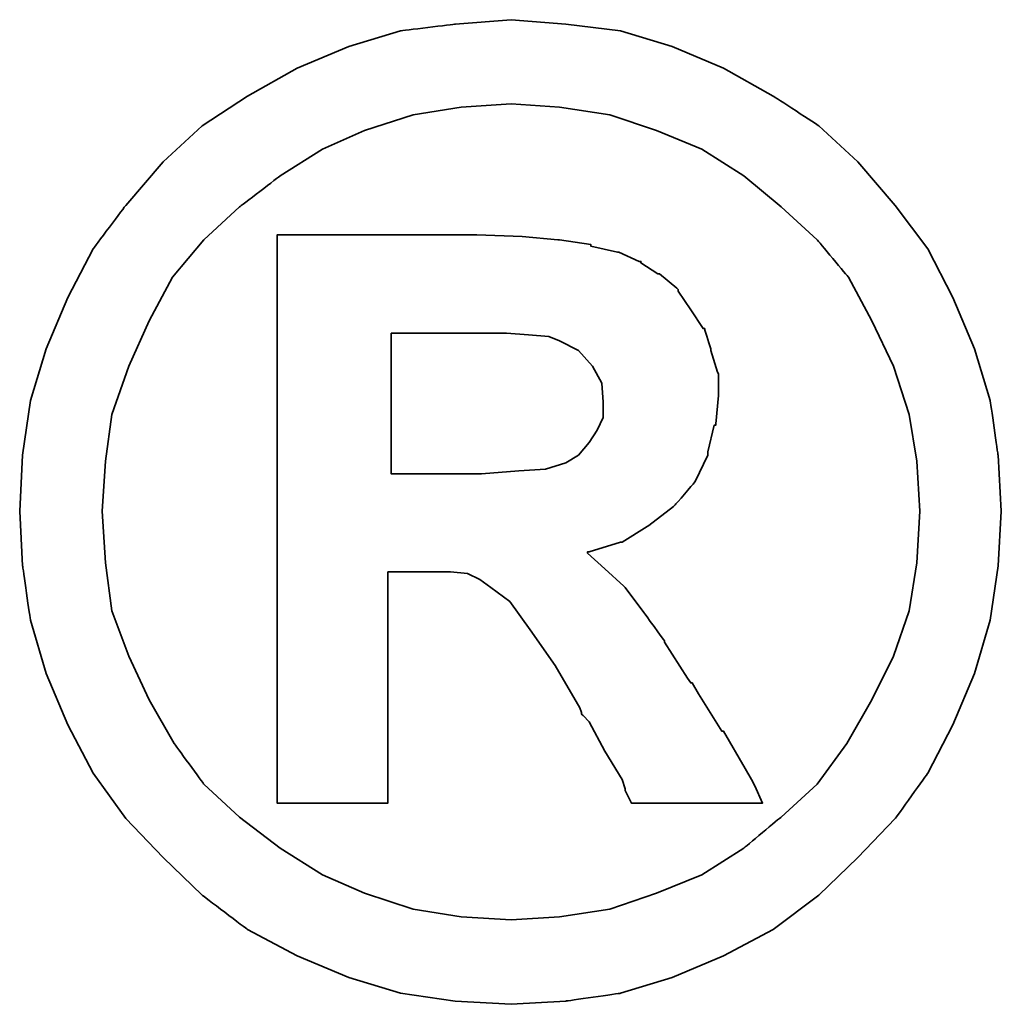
# Model space of a CAD drawing. Extents: x 249 to 715, y -91 to 372.
# Tile 54 of 55: x 674.301 to 674.948, y 94.854 to 95.503. Entities that reach past the tile are written whole.
import ezdxf

# ---------------------------------------------------------------- set-up
doc = ezdxf.new("R2010")
doc.units = 0
doc.header["$MEASUREMENT"] = 0
doc.layers.add('DIM', color=4, linetype='CONTINUOUS')
doc.layers.add('layer 1', color=7, linetype='CONTINUOUS')

# ---------------------------------------------------------------- blocks, each defined once
blk = doc.blocks.new('TBI MOTION logo(完整正式版)')
at = {"layer": 'layer 1', "color": 22, "lineweight": 35}
for points, knots in [([(81.20634, 4.98624), (81.20634, 4.98624), (81.18649, 5.32862), (81.18649, 5.32862), (81.18649, 5.32862), (81.18649, 5.32862), (81.13886, 5.66206), (81.13886, 5.66206), (81.13886, 5.66206), (81.13886, 5.66206), (81.04359, 5.97764), (81.04359, 5.97764), (81.04359, 5.97764), (81.04359, 5.97764), (80.91061, 6.29124), (80.91061, 6.29124), (80.91061, 6.29124), (80.91061, 6.29124), (80.75778, 6.58697), (80.75778, 6.58697), (80.75778, 6.58697), (80.75778, 6.58697), (80.5593, 6.85294), (80.5593, 6.85294), (80.5593, 6.85294), (80.5593, 6.85294), (80.33105, 7.1189), (80.33105, 7.1189), (80.33105, 7.1189), (80.33105, 7.1189), (80.09287, 7.33921), (80.09287, 7.33921), (80.09287, 7.33921), (80.09287, 7.33921), (79.815, 7.51982), (79.815, 7.51982), (79.815, 7.51982), (79.815, 7.51982), (79.51133, 7.69051), (79.51133, 7.69051), (79.51133, 7.69051), (79.51133, 7.69051), (79.19773, 7.8235), (79.19773, 7.8235), (79.19773, 7.8235), (79.19773, 7.8235), (78.88215, 7.91877), (78.88215, 7.91877), (78.88215, 7.91877), (78.88215, 7.91877), (78.54871, 7.95846), (78.54871, 7.95846), (78.54871, 7.95846), (78.54871, 7.95846), (78.21526, 7.98625), (78.21526, 7.98625), (78.21526, 7.98625), (78.21526, 7.98625), (77.87388, 7.95846), (77.87388, 7.95846), (77.87388, 7.95846), (77.87388, 7.95846), (77.54044, 7.91877), (77.54044, 7.91877), (77.54044, 7.91877), (77.54044, 7.91877), (77.22485, 7.8235), (77.22485, 7.8235), (77.22485, 7.8235), (77.22485, 7.8235), (76.91027, 7.69051), (76.91027, 7.69051), (76.91027, 7.69051), (76.91027, 7.69051), (76.6056, 7.51982), (76.6056, 7.51982), (76.6056, 7.51982), (76.6056, 7.51982), (76.32972, 7.33921), (76.32972, 7.33921), (76.32972, 7.33921), (76.32972, 7.33921), (76.09154, 7.1189), (76.09154, 7.1189), (76.09154, 7.1189), (76.09154, 7.1189), (75.86329, 6.85294), (75.86329, 6.85294), (75.86329, 6.85294), (75.86329, 6.85294), (75.66382, 6.58697), (75.66382, 6.58697), (75.66382, 6.58697), (75.66382, 6.58697), (75.51099, 6.29124), (75.51099, 6.29124), (75.51099, 6.29124), (75.51099, 6.29124), (75.37702, 5.97764), (75.37702, 5.97764), (75.37702, 5.97764), (75.37702, 5.97764), (75.28175, 5.66206), (75.28175, 5.66206), (75.28175, 5.66206), (75.28175, 5.66206), (75.23411, 5.32862), (75.23411, 5.32862), (75.23411, 5.32862), (75.23411, 5.32862), (75.21625, 4.98624), (75.21625, 4.98624), (75.21625, 4.98624), (75.21625, 4.98624), (75.23411, 4.6528), (75.23411, 4.6528), (75.23411, 4.6528), (75.23411, 4.6528), (75.28175, 4.32035), (75.28175, 4.32035), (75.28175, 4.32035), (75.28175, 4.32035), (75.37702, 3.99583), (75.37702, 3.99583), (75.37702, 3.99583), (75.37702, 3.99583), (75.51099, 3.68224), (75.51099, 3.68224), (75.51099, 3.68224), (75.51099, 3.68224), (75.66382, 3.38749), (75.66382, 3.38749), (75.66382, 3.38749), (75.66382, 3.38749), (75.86329, 3.10963), (75.86329, 3.10963), (75.86329, 3.10963), (75.86329, 3.10963), (76.09154, 2.87145), (76.09154, 2.87145), (76.09154, 2.87145), (76.09154, 2.87145), (76.32972, 2.6432), (76.32972, 2.6432), (76.32972, 2.6432), (76.32972, 2.6432), (76.6056, 2.43381), (76.6056, 2.43381), (76.6056, 2.43381), (76.6056, 2.43381), (76.91027, 2.27205), (76.91027, 2.27205), (76.91027, 2.27205), (76.91027, 2.27205), (77.22485, 2.13906), (77.22485, 2.13906), (77.22485, 2.13906), (77.22485, 2.13906), (77.54044, 2.0438), (77.54044, 2.0438), (77.54044, 2.0438), (77.54044, 2.0438), (77.87388, 1.99616), (77.87388, 1.99616), (77.87388, 1.99616), (77.87388, 1.99616), (78.21526, 1.97631), (78.21526, 1.97631), (78.21526, 1.97631), (78.21526, 1.97631), (78.54871, 1.99616), (78.54871, 1.99616), (78.54871, 1.99616), (78.54871, 1.99616), (78.88215, 2.0438), (78.88215, 2.0438), (78.88215, 2.0438), (78.88215, 2.0438), (79.19773, 2.13906), (79.19773, 2.13906), (79.19773, 2.13906), (79.19773, 2.13906), (79.51133, 2.27205), (79.51133, 2.27205), (79.51133, 2.27205), (79.51133, 2.27205), (79.815, 2.43381), (79.815, 2.43381), (79.815, 2.43381), (79.815, 2.43381), (80.09287, 2.6432), (80.09287, 2.6432), (80.09287, 2.6432), (80.09287, 2.6432), (80.33105, 2.87145), (80.33105, 2.87145), (80.33105, 2.87145), (80.33105, 2.87145), (80.5593, 3.10963), (80.5593, 3.10963), (80.5593, 3.10963), (80.5593, 3.10963), (80.75778, 3.38749), (80.75778, 3.38749), (80.75778, 3.38749), (80.75778, 3.38749), (80.91061, 3.68224), (80.91061, 3.68224), (80.91061, 3.68224), (80.91061, 3.68224), (81.04359, 3.99583), (81.04359, 3.99583), (81.04359, 3.99583), (81.04359, 3.99583), (81.13886, 4.32035), (81.13886, 4.32035), (81.13886, 4.32035), (81.13886, 4.32035), (81.18649, 4.6528), (81.18649, 4.6528), (81.18649, 4.6528), (81.18649, 4.6528), (81.20634, 4.98624), (81.20634, 4.98624)], [0, 0, 0, 0, 0.0178571, 0.0178571, 0.0178571, 0.0178572, 0.0357143, 0.0357143, 0.0357143, 0.0357143, 0.0535714, 0.0535714, 0.0535714, 0.0535714, 0.0714286, 0.0714286, 0.0714286, 0.0714286, 0.0892857, 0.0892857, 0.0892857, 0.0892857, 0.1071429, 0.1071429, 0.1071429, 0.1071429, 0.125, 0.125, 0.125, 0.125, 0.1428571, 0.1428571, 0.1428571, 0.1428572, 0.1607143, 0.1607143, 0.1607143, 0.1607143, 0.1785714, 0.1785714, 0.1785714, 0.1785714, 0.1964286, 0.1964286, 0.1964286, 0.1964286, 0.2142857, 0.2142857, 0.2142857, 0.2142857, 0.2321429, 0.2321429, 0.2321429, 0.2321429, 0.25, 0.25, 0.25, 0.25, 0.2678571, 0.2678571, 0.2678571, 0.2678572, 0.2857143, 0.2857143, 0.2857143, 0.2857143, 0.3035714, 0.3035714, 0.3035714, 0.3035714, 0.3214286, 0.3214286, 0.3214286, 0.3214286, 0.3392857, 0.3392857, 0.3392857, 0.3392857, 0.3571429, 0.3571429, 0.3571429, 0.3571429, 0.375, 0.375, 0.375, 0.375, 0.3928571, 0.3928571, 0.3928571, 0.3928572, 0.4107143, 0.4107143, 0.4107143, 0.4107143, 0.4285714, 0.4285714, 0.4285714, 0.4285714, 0.4464286, 0.4464286, 0.4464286, 0.4464286, 0.4642857, 0.4642857, 0.4642857, 0.4642857, 0.4821429, 0.4821429, 0.4821429, 0.4821429, 0.5, 0.5, 0.5, 0.5, 0.5178571, 0.5178571, 0.5178571, 0.5178572, 0.5357143, 0.5357143, 0.5357143, 0.5357143, 0.5535714, 0.5535714, 0.5535714, 0.5535714, 0.5714286, 0.5714286, 0.5714286, 0.5714286, 0.5892857, 0.5892857, 0.5892857, 0.5892857, 0.6071429, 0.6071429, 0.6071429, 0.6071429, 0.625, 0.625, 0.625, 0.625, 0.6428571, 0.6428571, 0.6428571, 0.6428572, 0.6607143, 0.6607143, 0.6607143, 0.6607143, 0.6785714, 0.6785714, 0.6785714, 0.6785714, 0.6964286, 0.6964286, 0.6964286, 0.6964286, 0.7142857, 0.7142857, 0.7142857, 0.7142857, 0.7321429, 0.7321429, 0.7321429, 0.7321429, 0.75, 0.75, 0.75, 0.75, 0.7678571, 0.7678571, 0.7678571, 0.7678572, 0.7857143, 0.7857143, 0.7857143, 0.7857143, 0.8035714, 0.8035714, 0.8035714, 0.8035714, 0.8214286, 0.8214286, 0.8214286, 0.8214286, 0.8392857, 0.8392857, 0.8392857, 0.8392857, 0.8571429, 0.8571429, 0.8571429, 0.8571429, 0.875, 0.875, 0.875, 0.875, 0.8928571, 0.8928571, 0.8928571, 0.8928572, 0.9107143, 0.9107143, 0.9107143, 0.9107143, 0.9285714, 0.9285714, 0.9285714, 0.9285714, 0.9464286, 0.9464286, 0.9464286, 0.9464286, 0.9642857, 0.9642857, 0.9642857, 0.9642857, 0.9821429, 0.9821429, 0.9821429, 0.9821429, 1, 1, 1, 1]), ([(80.71014, 4.98624), (80.71014, 4.98624), (80.69129, 5.29091), (80.69129, 5.29091), (80.69129, 5.29091), (80.69129, 5.29091), (80.64464, 5.57672), (80.64464, 5.57672), (80.64464, 5.57672), (80.64464, 5.57672), (80.54937, 5.87245), (80.54937, 5.87245), (80.54937, 5.87245), (80.54937, 5.87245), (80.41639, 6.14833), (80.41639, 6.14833), (80.41639, 6.14833), (80.41639, 6.14833), (80.27349, 6.41429), (80.27349, 6.41429), (80.27349, 6.41429), (80.27349, 6.41429), (80.08295, 6.64255), (80.08295, 6.64255), (80.08295, 6.64255), (80.08295, 6.64255), (79.86264, 6.84301), (79.86264, 6.84301), (79.86264, 6.84301), (79.86264, 6.84301), (79.63439, 7.03355), (79.63439, 7.03355), (79.63439, 7.03355), (79.63439, 7.03355), (79.37835, 7.1963), (79.37835, 7.1963), (79.37835, 7.1963), (79.37835, 7.1963), (79.10246, 7.30944), (79.10246, 7.30944), (79.10246, 7.30944), (79.10246, 7.30944), (78.81665, 7.40471), (78.81665, 7.40471), (78.81665, 7.40471), (78.81665, 7.40471), (78.511, 7.45234), (78.511, 7.45234), (78.511, 7.45234), (78.511, 7.45234), (78.21526, 7.47219), (78.21526, 7.47219), (78.21526, 7.47219), (78.21526, 7.47219), (77.9106, 7.45234), (77.9106, 7.45234), (77.9106, 7.45234), (77.9106, 7.45234), (77.61685, 7.40471), (77.61685, 7.40471), (77.61685, 7.40471), (77.61685, 7.40471), (77.32012, 7.30944), (77.32012, 7.30944), (77.32012, 7.30944), (77.32012, 7.30944), (77.06309, 7.1963), (77.06309, 7.1963), (77.06309, 7.1963), (77.06309, 7.1963), (76.80606, 7.03355), (76.80606, 7.03355), (76.80606, 7.03355), (76.80606, 7.03355), (76.55797, 6.84301), (76.55797, 6.84301), (76.55797, 6.84301), (76.55797, 6.84301), (76.34063, 6.64255), (76.34063, 6.64255), (76.34063, 6.64255), (76.34063, 6.64255), (76.1491, 6.41429), (76.1491, 6.41429), (76.1491, 6.41429), (76.1491, 6.41429), (76.0062, 6.14833), (76.0062, 6.14833), (76.0062, 6.14833), (76.0062, 6.14833), (75.88314, 5.87245), (75.88314, 5.87245), (75.88314, 5.87245), (75.88314, 5.87245), (75.77794, 5.57672), (75.77794, 5.57672), (75.77794, 5.57672), (75.77794, 5.57672), (75.73924, 5.29091), (75.73924, 5.29091), (75.73924, 5.29091), (75.73924, 5.29091), (75.72039, 4.98624), (75.72039, 4.98624), (75.72039, 4.98624), (75.72039, 4.98624), (75.73924, 4.67165), (75.73924, 4.67165), (75.73924, 4.67165), (75.73924, 4.67165), (75.77794, 4.37791), (75.77794, 4.37791), (75.77794, 4.37791), (75.77794, 4.37791), (75.88314, 4.10102), (75.88314, 4.10102), (75.88314, 4.10102), (75.88314, 4.10102), (76.0062, 3.83407), (76.0062, 3.83407), (76.0062, 3.83407), (76.0062, 3.83407), (76.15902, 3.56811), (76.15902, 3.56811), (76.15902, 3.56811), (76.15902, 3.56811), (76.34063, 3.32001), (76.34063, 3.32001), (76.34063, 3.32001), (76.34063, 3.32001), (76.55797, 3.11955), (76.55797, 3.11955), (76.55797, 3.11955), (76.55797, 3.11955), (76.80606, 2.92901), (76.80606, 2.92901), (76.80606, 2.92901), (76.80606, 2.92901), (77.06309, 2.76725), (77.06309, 2.76725), (77.06309, 2.76725), (77.06309, 2.76725), (77.32012, 2.65412), (77.32012, 2.65412), (77.32012, 2.65412), (77.32012, 2.65412), (77.61685, 2.55786), (77.61685, 2.55786), (77.61685, 2.55786), (77.61685, 2.55786), (77.9106, 2.51022), (77.9106, 2.51022), (77.9106, 2.51022), (77.9106, 2.51022), (78.21526, 2.49137), (78.21526, 2.49137), (78.21526, 2.49137), (78.21526, 2.49137), (78.511, 2.51022), (78.511, 2.51022), (78.511, 2.51022), (78.511, 2.51022), (78.81665, 2.55786), (78.81665, 2.55786), (78.81665, 2.55786), (78.81665, 2.55786), (79.10246, 2.65412), (79.10246, 2.65412), (79.10246, 2.65412), (79.10246, 2.65412), (79.37835, 2.76725), (79.37835, 2.76725), (79.37835, 2.76725), (79.37835, 2.76725), (79.63439, 2.92901), (79.63439, 2.92901), (79.63439, 2.92901), (79.63439, 2.92901), (79.86264, 3.11955), (79.86264, 3.11955), (79.86264, 3.11955), (79.86264, 3.11955), (80.08295, 3.32001), (80.08295, 3.32001), (80.08295, 3.32001), (80.08295, 3.32001), (80.26356, 3.56811), (80.26356, 3.56811), (80.26356, 3.56811), (80.26356, 3.56811), (80.41639, 3.83407), (80.41639, 3.83407), (80.41639, 3.83407), (80.41639, 3.83407), (80.54937, 4.10102), (80.54937, 4.10102), (80.54937, 4.10102), (80.54937, 4.10102), (80.64464, 4.37791), (80.64464, 4.37791), (80.64464, 4.37791), (80.64464, 4.37791), (80.69129, 4.67165), (80.69129, 4.67165), (80.69129, 4.67165), (80.69129, 4.67165), (80.71014, 4.98624), (80.71014, 4.98624)], [0, 0, 0, 0, 0.0192308, 0.0192308, 0.0192308, 0.0192308, 0.0384615, 0.0384615, 0.0384615, 0.0384615, 0.0576923, 0.0576923, 0.0576923, 0.0576923, 0.0769231, 0.0769231, 0.0769231, 0.0769231, 0.0961538, 0.0961538, 0.0961538, 0.0961539, 0.1153846, 0.1153846, 0.1153846, 0.1153846, 0.1346154, 0.1346154, 0.1346154, 0.1346154, 0.1538462, 0.1538462, 0.1538462, 0.1538462, 0.1730769, 0.1730769, 0.1730769, 0.1730769, 0.1923077, 0.1923077, 0.1923077, 0.1923077, 0.2115385, 0.2115385, 0.2115385, 0.2115385, 0.2307692, 0.2307692, 0.2307692, 0.2307692, 0.25, 0.25, 0.25, 0.25, 0.2692308, 0.2692308, 0.2692308, 0.2692308, 0.2884615, 0.2884615, 0.2884615, 0.2884615, 0.3076923, 0.3076923, 0.3076923, 0.3076923, 0.3269231, 0.3269231, 0.3269231, 0.3269231, 0.3461538, 0.3461538, 0.3461538, 0.3461539, 0.3653846, 0.3653846, 0.3653846, 0.3653846, 0.3846154, 0.3846154, 0.3846154, 0.3846154, 0.4038462, 0.4038462, 0.4038462, 0.4038462, 0.4230769, 0.4230769, 0.4230769, 0.4230769, 0.4423077, 0.4423077, 0.4423077, 0.4423077, 0.4615385, 0.4615385, 0.4615385, 0.4615385, 0.4807692, 0.4807692, 0.4807692, 0.4807692, 0.5, 0.5, 0.5, 0.5, 0.5192308, 0.5192308, 0.5192308, 0.5192308, 0.5384615, 0.5384615, 0.5384615, 0.5384615, 0.5576923, 0.5576923, 0.5576923, 0.5576923, 0.5769231, 0.5769231, 0.5769231, 0.5769231, 0.5961538, 0.5961538, 0.5961538, 0.5961539, 0.6153846, 0.6153846, 0.6153846, 0.6153846, 0.6346154, 0.6346154, 0.6346154, 0.6346154, 0.6538462, 0.6538462, 0.6538462, 0.6538462, 0.6730769, 0.6730769, 0.6730769, 0.6730769, 0.6923077, 0.6923077, 0.6923077, 0.6923077, 0.7115385, 0.7115385, 0.7115385, 0.7115385, 0.7307692, 0.7307692, 0.7307692, 0.7307692, 0.75, 0.75, 0.75, 0.75, 0.7692308, 0.7692308, 0.7692308, 0.7692308, 0.7884615, 0.7884615, 0.7884615, 0.7884615, 0.8076923, 0.8076923, 0.8076923, 0.8076923, 0.8269231, 0.8269231, 0.8269231, 0.8269231, 0.8461538, 0.8461538, 0.8461538, 0.8461539, 0.8653846, 0.8653846, 0.8653846, 0.8653846, 0.8846154, 0.8846154, 0.8846154, 0.8846154, 0.9038462, 0.9038462, 0.9038462, 0.9038462, 0.9230769, 0.9230769, 0.9230769, 0.9230769, 0.9423077, 0.9423077, 0.9423077, 0.9423077, 0.9615385, 0.9615385, 0.9615385, 0.9615385, 0.9807692, 0.9807692, 0.9807692, 0.9807692, 1, 1, 1, 1]), ([(76.78721, 3.2823), (76.78721, 3.2823), (76.78721, 3.32001), (76.78721, 3.32001), (76.78721, 3.32001), (76.78721, 3.32001), (76.78721, 3.42422), (76.78721, 3.42422), (76.78721, 3.42422), (76.78721, 3.42422), (76.78721, 3.59689), (76.78721, 3.59689), (76.78721, 3.59689), (76.78721, 3.59689), (76.78721, 3.80529), (76.78721, 3.80529), (76.78721, 3.80529), (76.78721, 3.80529), (76.78721, 4.0524), (76.78721, 4.0524), (76.78721, 4.0524), (76.78721, 4.0524), (76.78721, 4.32035), (76.78721, 4.32035), (76.78721, 4.32035), (76.78721, 4.32035), (76.78721, 4.92868), (76.78721, 4.92868), (76.78721, 4.92868), (76.78721, 4.92868), (76.78721, 5.53801), (76.78721, 5.53801), (76.78721, 5.53801), (76.78721, 5.53801), (76.78721, 5.82482), (76.78721, 5.82482), (76.78721, 5.82482), (76.78721, 5.82482), (76.78721, 6.07291), (76.78721, 6.07291), (76.78721, 6.07291), (76.78721, 6.07291), (76.78721, 6.30017), (76.78721, 6.30017), (76.78721, 6.30017), (76.78721, 6.30017), (76.78721, 6.45399), (76.78721, 6.45399), (76.78721, 6.45399), (76.78721, 6.45399), (76.78721, 6.5572), (76.78721, 6.5572), (76.78721, 6.5572), (76.78721, 6.5572), (76.78721, 6.59689), (76.78721, 6.59689), (76.78721, 6.59689), (76.78721, 6.59689), (76.78721, 6.67232), (76.78721, 6.67232), (76.78721, 6.67232), (76.78721, 6.67232), (76.8537, 6.67232), (76.8537, 6.67232), (76.8537, 6.67232), (76.8537, 6.67232), (76.87355, 6.67232), (76.87355, 6.67232), (76.87355, 6.67232), (76.87355, 6.67232), (76.91027, 6.67232), (76.91027, 6.67232), (76.91027, 6.67232), (76.91027, 6.67232), (77.04424, 6.67232), (77.04424, 6.67232), (77.04424, 6.67232), (77.04424, 6.67232), (77.22485, 6.67232), (77.22485, 6.67232), (77.22485, 6.67232), (77.22485, 6.67232), (77.43524, 6.67232), (77.43524, 6.67232), (77.43524, 6.67232), (77.43524, 6.67232), (77.65357, 6.67232), (77.65357, 6.67232), (77.65357, 6.67232), (77.65357, 6.67232), (77.82625, 6.67232), (77.82625, 6.67232), (77.82625, 6.67232), (77.82625, 6.67232), (77.94037, 6.67232), (77.94037, 6.67232), (77.94037, 6.67232), (77.94037, 6.67232), (77.97709, 6.67232), (77.97709, 6.67232), (77.97709, 6.67232), (77.97709, 6.67232), (77.99694, 6.67232), (77.99694, 6.67232), (77.99694, 6.67232), (77.99694, 6.67232), (78.00686, 6.67232), (78.00686, 6.67232), (78.00686, 6.67232), (78.00686, 6.67232), (78.28275, 6.6624), (78.28275, 6.6624), (78.28275, 6.6624), (78.28275, 6.6624), (78.50107, 6.64255), (78.50107, 6.64255), (78.50107, 6.64255), (78.50107, 6.64255), (78.511, 6.64255), (78.511, 6.64255), (78.511, 6.64255), (78.511, 6.64255), (78.70154, 6.61476), (78.70154, 6.61476), (78.70154, 6.61476), (78.70154, 6.61476), (78.70154, 6.60483), (78.70154, 6.60483), (78.70154, 6.60483), (78.70154, 6.60483), (78.86429, 6.56713), (78.86429, 6.56713), (78.86429, 6.56713), (78.86429, 6.56713), (78.87223, 6.56713), (78.87223, 6.56713), (78.87223, 6.56713), (78.87223, 6.56713), (78.99727, 6.51056), (78.99727, 6.51056), (78.99727, 6.51056), (78.99727, 6.51056), (79.00719, 6.51056), (79.00719, 6.51056), (79.00719, 6.51056), (79.00719, 6.51056), (79.00719, 6.50162), (79.00719, 6.50162), (79.00719, 6.50162), (79.00719, 6.50162), (79.1104, 6.43415), (79.1104, 6.43415), (79.1104, 6.43415), (79.1104, 6.43415), (79.12132, 6.43415), (79.12132, 6.43415), (79.12132, 6.43415), (79.12132, 6.43415), (79.22552, 6.34781), (79.22552, 6.34781), (79.22552, 6.34781), (79.22552, 6.34781), (79.23544, 6.33888), (79.23544, 6.33888), (79.23544, 6.33888), (79.23544, 6.33888), (79.23544, 6.32895), (79.23544, 6.32895), (79.23544, 6.32895), (79.23544, 6.32895), (79.31087, 6.21483), (79.31087, 6.21483), (79.31087, 6.21483), (79.31087, 6.21483), (79.38629, 6.1007), (79.38629, 6.1007), (79.38629, 6.1007), (79.38629, 6.1007), (79.3972, 6.1007), (79.3972, 6.1007), (79.3972, 6.1007), (79.3972, 6.1007), (79.3972, 6.09078), (79.3972, 6.09078), (79.3972, 6.09078), (79.3972, 6.09078), (79.43392, 5.97764), (79.43392, 5.97764), (79.43392, 5.97764), (79.43392, 5.97764), (79.43392, 5.96772), (79.43392, 5.96772), (79.43392, 5.96772), (79.43392, 5.96772), (79.47362, 5.83474), (79.47362, 5.83474), (79.47362, 5.83474), (79.47362, 5.83474), (79.48156, 5.82482), (79.48156, 5.82482), (79.48156, 5.82482), (79.48156, 5.82482), (79.48156, 5.69977), (79.48156, 5.69977), (79.48156, 5.69977), (79.48156, 5.69977), (79.48156, 5.69183), (79.48156, 5.69183), (79.48156, 5.69183), (79.48156, 5.69183), (79.4637, 5.51915), (79.4637, 5.51915), (79.4637, 5.51915), (79.4637, 5.51915), (79.4637, 5.51122), (79.4637, 5.51122), (79.4637, 5.51122), (79.4637, 5.51122), (79.45377, 5.51122), (79.45377, 5.51122), (79.45377, 5.51122), (79.45377, 5.51122), (79.41507, 5.34847), (79.41507, 5.34847), (79.41507, 5.34847), (79.41507, 5.34847), (79.41507, 5.33854), (79.41507, 5.33854), (79.41507, 5.33854), (79.41507, 5.33854), (79.41507, 5.32862), (79.41507, 5.32862), (79.41507, 5.32862), (79.41507, 5.32862), (79.33865, 5.16785), (79.33865, 5.16785), (79.33865, 5.16785), (79.33865, 5.16785), (79.33071, 5.15693), (79.33071, 5.15693), (79.33071, 5.15693), (79.33071, 5.15693), (79.2156, 5.02495), (79.2156, 5.02495), (79.2156, 5.02495), (79.2156, 5.02495), (79.20567, 5.01502), (79.20567, 5.01502), (79.20567, 5.01502), (79.20567, 5.01502), (79.05483, 4.89991), (79.05483, 4.89991), (79.05483, 4.89991), (79.05483, 4.89991), (79.04491, 4.89197), (79.04491, 4.89197), (79.04491, 4.89197), (79.04491, 4.89197), (78.89208, 4.7967), (78.89208, 4.7967), (78.89208, 4.7967), (78.89208, 4.7967), (78.88215, 4.7967), (78.88215, 4.7967), (78.88215, 4.7967), (78.88215, 4.7967), (78.69161, 4.73913), (78.69161, 4.73913), (78.69161, 4.73913), (78.69161, 4.73913), (78.68169, 4.73913), (78.68169, 4.73913), (78.68169, 4.73913), (78.68169, 4.73913), (78.68169, 4.72921), (78.68169, 4.72921), (78.68169, 4.72921), (78.68169, 4.72921), (78.78688, 4.63394), (78.78688, 4.63394), (78.78688, 4.63394), (78.78688, 4.63394), (78.902, 4.52875), (78.902, 4.52875), (78.902, 4.52875), (78.902, 4.52875), (78.91093, 4.52081), (78.91093, 4.52081), (78.91093, 4.52081), (78.91093, 4.52081), (79.02506, 4.36798), (79.02506, 4.36798), (79.02506, 4.36798), (79.02506, 4.36798), (79.1501, 4.1953), (79.1501, 4.1953), (79.1501, 4.1953), (79.1501, 4.1953), (79.1501, 4.18736), (79.1501, 4.18736), (79.1501, 4.18736), (79.1501, 4.18736), (79.29201, 3.96705), (79.29201, 3.96705), (79.29201, 3.96705), (79.29201, 3.96705), (79.31087, 3.93828), (79.31087, 3.93828), (79.31087, 3.93828), (79.31087, 3.93828), (79.32079, 3.93828), (79.32079, 3.93828), (79.32079, 3.93828), (79.32079, 3.93828), (79.3585, 3.87178), (79.3585, 3.87178), (79.3585, 3.87178), (79.3585, 3.87178), (79.50141, 3.64353), (79.50141, 3.64353), (79.50141, 3.64353), (79.50141, 3.64353), (79.51133, 3.64353), (79.51133, 3.64353), (79.51133, 3.64353), (79.51133, 3.64353), (79.64431, 3.41528), (79.64431, 3.41528), (79.64431, 3.41528), (79.64431, 3.41528), (79.68202, 3.3478), (79.68202, 3.3478), (79.68202, 3.3478), (79.68202, 3.3478), (79.70187, 3.31009), (79.70187, 3.31009), (79.70187, 3.31009), (79.70187, 3.31009), (79.7495, 3.2049), (79.7495, 3.2049), (79.7495, 3.2049), (79.7495, 3.2049), (79.64431, 3.2049), (79.64431, 3.2049), (79.64431, 3.2049), (79.64431, 3.2049), (79.62546, 3.2049), (79.62546, 3.2049), (79.62546, 3.2049), (79.62546, 3.2049), (79.53912, 3.2049), (79.53912, 3.2049), (79.53912, 3.2049), (79.53912, 3.2049), (79.31087, 3.2049), (79.31087, 3.2049), (79.31087, 3.2049), (79.31087, 3.2049), (79.08262, 3.2049), (79.08262, 3.2049), (79.08262, 3.2049), (79.08262, 3.2049), (79.00719, 3.2049), (79.00719, 3.2049), (79.00719, 3.2049), (79.00719, 3.2049), (78.98735, 3.2049), (78.98735, 3.2049), (78.98735, 3.2049), (78.98735, 3.2049), (78.94964, 3.2049), (78.94964, 3.2049), (78.94964, 3.2049), (78.94964, 3.2049), (78.92979, 3.24459), (78.92979, 3.24459), (78.92979, 3.24459), (78.92979, 3.24459), (78.91093, 3.2823), (78.91093, 3.2823), (78.91093, 3.2823), (78.91093, 3.2823), (78.91093, 3.29223), (78.91093, 3.29223), (78.91093, 3.29223), (78.91093, 3.29223), (78.89208, 3.3478), (78.89208, 3.3478), (78.89208, 3.3478), (78.89208, 3.3478), (78.78688, 3.52048), (78.78688, 3.52048), (78.78688, 3.52048), (78.78688, 3.52048), (78.69161, 3.7001), (78.69161, 3.7001), (78.69161, 3.7001), (78.69161, 3.7001), (78.6539, 3.7388), (78.6539, 3.7388), (78.6539, 3.7388), (78.6539, 3.7388), (78.64398, 3.74873), (78.64398, 3.74873), (78.64398, 3.74873), (78.64398, 3.74873), (78.64398, 3.75766), (78.64398, 3.75766), (78.64398, 3.75766), (78.64398, 3.75766), (78.63405, 3.78644), (78.63405, 3.78644), (78.63405, 3.78644), (78.63405, 3.78644), (78.48321, 4.04347), (78.48321, 4.04347), (78.48321, 4.04347), (78.48321, 4.04347), (78.33038, 4.2618), (78.33038, 4.2618), (78.33038, 4.2618), (78.33038, 4.2618), (78.20732, 4.43447), (78.20732, 4.43447), (78.20732, 4.43447), (78.20732, 4.43447), (78.09221, 4.52081), (78.09221, 4.52081), (78.09221, 4.52081), (78.09221, 4.52081), (78.02472, 4.56845), (78.02472, 4.56845), (78.02472, 4.56845), (78.02472, 4.56845), (77.9493, 4.60616), (77.9493, 4.60616), (77.9493, 4.60616), (77.9493, 4.60616), (77.8451, 4.61608), (77.8451, 4.61608), (77.8451, 4.61608), (77.8451, 4.61608), (77.71113, 4.61608), (77.71113, 4.61608), (77.71113, 4.61608), (77.71113, 4.61608), (77.69128, 4.61608), (77.69128, 4.61608), (77.69128, 4.61608), (77.69128, 4.61608), (77.67342, 4.61608), (77.67342, 4.61608), (77.67342, 4.61608), (77.67342, 4.61608), (77.5583, 4.61608), (77.5583, 4.61608), (77.5583, 4.61608), (77.5583, 4.61608), (77.46303, 4.61608), (77.46303, 4.61608), (77.46303, 4.61608), (77.46303, 4.61608), (77.46303, 4.54761), (77.46303, 4.54761), (77.46303, 4.54761), (77.46303, 4.54761), (77.46303, 4.47318), (77.46303, 4.47318), (77.46303, 4.47318), (77.46303, 4.47318), (77.46303, 4.24294), (77.46303, 4.24294), (77.46303, 4.24294), (77.46303, 4.24294), (77.46303, 3.99583), (77.46303, 3.99583), (77.46303, 3.99583), (77.46303, 3.99583), (77.46303, 3.72888), (77.46303, 3.72888), (77.46303, 3.72888), (77.46303, 3.72888), (77.46303, 3.51055), (77.46303, 3.51055), (77.46303, 3.51055), (77.46303, 3.51055), (77.46303, 3.42422), (77.46303, 3.42422), (77.46303, 3.42422), (77.46303, 3.42422), (77.46303, 3.35773), (77.46303, 3.35773), (77.46303, 3.35773), (77.46303, 3.35773), (77.46303, 3.30017), (77.46303, 3.30017), (77.46303, 3.30017), (77.46303, 3.30017), (77.46303, 3.2823), (77.46303, 3.2823), (77.46303, 3.2823), (77.46303, 3.2823), (77.46303, 3.2049), (77.46303, 3.2049), (77.46303, 3.2049), (77.46303, 3.2049), (77.39753, 3.2049), (77.39753, 3.2049), (77.39753, 3.2049), (77.39753, 3.2049), (77.37768, 3.2049), (77.37768, 3.2049), (77.37768, 3.2049), (77.37768, 3.2049), (77.32012, 3.2049), (77.32012, 3.2049), (77.32012, 3.2049), (77.32012, 3.2049), (77.12165, 3.2049), (77.12165, 3.2049), (77.12165, 3.2049), (77.12165, 3.2049), (76.94897, 3.2049), (76.94897, 3.2049), (76.94897, 3.2049), (76.94897, 3.2049), (76.8924, 3.2049), (76.8924, 3.2049), (76.8924, 3.2049), (76.8924, 3.2049), (76.8537, 3.2049), (76.8537, 3.2049), (76.8537, 3.2049), (76.8537, 3.2049), (76.78721, 3.2049), (76.78721, 3.2049), (76.78721, 3.2049), (76.78721, 3.2049), (76.78721, 3.2823), (76.78721, 3.2823)], [0, 0, 0, 0, 0.0074074, 0.0074074, 0.0074074, 0.0074074, 0.0148148, 0.0148148, 0.0148148, 0.0148148, 0.0222222, 0.0222222, 0.0222222, 0.0222222, 0.0296296, 0.0296296, 0.0296296, 0.0296296, 0.037037, 0.037037, 0.037037, 0.037037, 0.0444444, 0.0444444, 0.0444444, 0.0444445, 0.0518519, 0.0518519, 0.0518519, 0.0518519, 0.0592593, 0.0592593, 0.0592593, 0.0592593, 0.0666667, 0.0666667, 0.0666667, 0.0666667, 0.0740741, 0.0740741, 0.0740741, 0.0740741, 0.0814815, 0.0814815, 0.0814815, 0.0814815, 0.0888889, 0.0888889, 0.0888889, 0.0888889, 0.0962963, 0.0962963, 0.0962963, 0.0962963, 0.1037037, 0.1037037, 0.1037037, 0.1037037, 0.1111111, 0.1111111, 0.1111111, 0.1111111, 0.1185185, 0.1185185, 0.1185185, 0.1185185, 0.1259259, 0.1259259, 0.1259259, 0.1259259, 0.1333333, 0.1333333, 0.1333333, 0.1333333, 0.1407407, 0.1407407, 0.1407407, 0.1407408, 0.1481481, 0.1481481, 0.1481481, 0.1481482, 0.1555556, 0.1555556, 0.1555556, 0.1555556, 0.162963, 0.162963, 0.162963, 0.162963, 0.1703704, 0.1703704, 0.1703704, 0.1703704, 0.1777778, 0.1777778, 0.1777778, 0.1777778, 0.1851852, 0.1851852, 0.1851852, 0.1851852, 0.1925926, 0.1925926, 0.1925926, 0.1925926, 0.2, 0.2, 0.2, 0.2, 0.2074074, 0.2074074, 0.2074074, 0.2074074, 0.2148148, 0.2148148, 0.2148148, 0.2148148, 0.2222222, 0.2222222, 0.2222222, 0.2222222, 0.2296296, 0.2296296, 0.2296296, 0.2296296, 0.237037, 0.237037, 0.237037, 0.237037, 0.2444444, 0.2444444, 0.2444444, 0.2444445, 0.2518519, 0.2518519, 0.2518519, 0.2518519, 0.2592593, 0.2592593, 0.2592593, 0.2592593, 0.2666667, 0.2666667, 0.2666667, 0.2666667, 0.2740741, 0.2740741, 0.2740741, 0.2740741, 0.2814815, 0.2814815, 0.2814815, 0.2814815, 0.2888889, 0.2888889, 0.2888889, 0.2888889, 0.2962963, 0.2962963, 0.2962963, 0.2962963, 0.3037037, 0.3037037, 0.3037037, 0.3037037, 0.3111111, 0.3111111, 0.3111111, 0.3111111, 0.3185185, 0.3185185, 0.3185185, 0.3185185, 0.3259259, 0.3259259, 0.3259259, 0.3259259, 0.3333333, 0.3333333, 0.3333333, 0.3333333, 0.3407407, 0.3407407, 0.3407407, 0.3407408, 0.3481481, 0.3481481, 0.3481481, 0.3481482, 0.3555556, 0.3555556, 0.3555556, 0.3555556, 0.362963, 0.362963, 0.362963, 0.362963, 0.3703704, 0.3703704, 0.3703704, 0.3703704, 0.3777778, 0.3777778, 0.3777778, 0.3777778, 0.3851852, 0.3851852, 0.3851852, 0.3851852, 0.3925926, 0.3925926, 0.3925926, 0.3925926, 0.4, 0.4, 0.4, 0.4, 0.4074074, 0.4074074, 0.4074074, 0.4074074, 0.4148148, 0.4148148, 0.4148148, 0.4148148, 0.4222222, 0.4222222, 0.4222222, 0.4222222, 0.4296296, 0.4296296, 0.4296296, 0.4296296, 0.437037, 0.437037, 0.437037, 0.437037, 0.4444444, 0.4444444, 0.4444444, 0.4444445, 0.4518519, 0.4518519, 0.4518519, 0.4518519, 0.4592593, 0.4592593, 0.4592593, 0.4592593, 0.4666667, 0.4666667, 0.4666667, 0.4666667, 0.4740741, 0.4740741, 0.4740741, 0.4740741, 0.4814815, 0.4814815, 0.4814815, 0.4814815, 0.4888889, 0.4888889, 0.4888889, 0.4888889, 0.4962963, 0.4962963, 0.4962963, 0.4962963, 0.5037037, 0.5037037, 0.5037037, 0.5037037, 0.5111111, 0.5111111, 0.5111111, 0.5111111, 0.5185185, 0.5185185, 0.5185185, 0.5185185, 0.5259259, 0.5259259, 0.5259259, 0.5259259, 0.5333333, 0.5333333, 0.5333333, 0.5333333, 0.5407407, 0.5407407, 0.5407407, 0.5407408, 0.5481481, 0.5481481, 0.5481481, 0.5481482, 0.5555556, 0.5555556, 0.5555556, 0.5555556, 0.562963, 0.562963, 0.562963, 0.562963, 0.5703704, 0.5703704, 0.5703704, 0.5703704, 0.5777778, 0.5777778, 0.5777778, 0.5777778, 0.5851852, 0.5851852, 0.5851852, 0.5851852, 0.5925926, 0.5925926, 0.5925926, 0.5925926, 0.6, 0.6, 0.6, 0.6, 0.6074074, 0.6074074, 0.6074074, 0.6074074, 0.6148148, 0.6148148, 0.6148148, 0.6148148, 0.6222222, 0.6222222, 0.6222222, 0.6222222, 0.6296296, 0.6296296, 0.6296296, 0.6296296, 0.637037, 0.637037, 0.637037, 0.637037, 0.6444444, 0.6444444, 0.6444444, 0.6444445, 0.6518519, 0.6518519, 0.6518519, 0.6518519, 0.6592593, 0.6592593, 0.6592593, 0.6592593, 0.6666667, 0.6666667, 0.6666667, 0.6666667, 0.6740741, 0.6740741, 0.6740741, 0.6740741, 0.6814815, 0.6814815, 0.6814815, 0.6814815, 0.6888889, 0.6888889, 0.6888889, 0.6888889, 0.6962963, 0.6962963, 0.6962963, 0.6962963, 0.7037037, 0.7037037, 0.7037037, 0.7037037, 0.7111111, 0.7111111, 0.7111111, 0.7111111, 0.7185185, 0.7185185, 0.7185185, 0.7185185, 0.7259259, 0.7259259, 0.7259259, 0.7259259, 0.7333333, 0.7333333, 0.7333333, 0.7333333, 0.7407407, 0.7407407, 0.7407407, 0.7407408, 0.7481481, 0.7481481, 0.7481481, 0.7481482, 0.7555556, 0.7555556, 0.7555556, 0.7555556, 0.762963, 0.762963, 0.762963, 0.762963, 0.7703704, 0.7703704, 0.7703704, 0.7703704, 0.7777778, 0.7777778, 0.7777778, 0.7777778, 0.7851852, 0.7851852, 0.7851852, 0.7851852, 0.7925926, 0.7925926, 0.7925926, 0.7925926, 0.8, 0.8, 0.8, 0.8, 0.8074074, 0.8074074, 0.8074074, 0.8074074, 0.8148148, 0.8148148, 0.8148148, 0.8148148, 0.8222222, 0.8222222, 0.8222222, 0.8222222, 0.8296296, 0.8296296, 0.8296296, 0.8296296, 0.837037, 0.837037, 0.837037, 0.837037, 0.8444444, 0.8444444, 0.8444444, 0.8444445, 0.8518519, 0.8518519, 0.8518519, 0.8518519, 0.8592593, 0.8592593, 0.8592593, 0.8592593, 0.8666667, 0.8666667, 0.8666667, 0.8666667, 0.8740741, 0.8740741, 0.8740741, 0.8740741, 0.8814815, 0.8814815, 0.8814815, 0.8814815, 0.8888889, 0.8888889, 0.8888889, 0.8888889, 0.8962963, 0.8962963, 0.8962963, 0.8962963, 0.9037037, 0.9037037, 0.9037037, 0.9037037, 0.9111111, 0.9111111, 0.9111111, 0.9111111, 0.9185185, 0.9185185, 0.9185185, 0.9185185, 0.9259259, 0.9259259, 0.9259259, 0.9259259, 0.9333333, 0.9333333, 0.9333333, 0.9333333, 0.9407407, 0.9407407, 0.9407407, 0.9407408, 0.9481481, 0.9481481, 0.9481481, 0.9481482, 0.9555556, 0.9555556, 0.9555556, 0.9555556, 0.962963, 0.962963, 0.962963, 0.962963, 0.9703704, 0.9703704, 0.9703704, 0.9703704, 0.9777778, 0.9777778, 0.9777778, 0.9777778, 0.9851852, 0.9851852, 0.9851852, 0.9851852, 0.9925926, 0.9925926, 0.9925926, 0.9925926, 1, 1, 1, 1]), ([(77.48288, 6.07291), (77.48288, 6.07291), (77.48288, 5.99551), (77.48288, 5.99551), (77.48288, 5.99551), (77.48288, 5.99551), (77.48288, 5.82482), (77.48288, 5.82482), (77.48288, 5.82482), (77.48288, 5.82482), (77.48288, 5.63328), (77.48288, 5.63328), (77.48288, 5.63328), (77.48288, 5.63328), (77.48288, 5.46358), (77.48288, 5.46358), (77.48288, 5.46358), (77.48288, 5.46358), (77.48288, 5.29091), (77.48288, 5.29091), (77.48288, 5.29091), (77.48288, 5.29091), (77.48288, 5.21449), (77.48288, 5.21449), (77.48288, 5.21449), (77.48288, 5.21449), (77.50074, 5.21449), (77.50074, 5.21449), (77.50074, 5.21449), (77.50074, 5.21449), (77.71113, 5.21449), (77.71113, 5.21449), (77.71113, 5.21449), (77.71113, 5.21449), (77.94037, 5.21449), (77.94037, 5.21449), (77.94037, 5.21449), (77.94037, 5.21449), (78.01579, 5.21449), (78.01579, 5.21449), (78.01579, 5.21449), (78.01579, 5.21449), (78.03465, 5.21449), (78.03465, 5.21449), (78.03465, 5.21449), (78.03465, 5.21449), (78.2629, 5.23335), (78.2629, 5.23335), (78.2629, 5.23335), (78.2629, 5.23335), (78.42565, 5.24327), (78.42565, 5.24327), (78.42565, 5.24327), (78.42565, 5.24327), (78.54871, 5.28098), (78.54871, 5.28098), (78.54871, 5.28098), (78.54871, 5.28098), (78.62611, 5.32862), (78.62611, 5.32862), (78.62611, 5.32862), (78.62611, 5.32862), (78.69161, 5.40503), (78.69161, 5.40503), (78.69161, 5.40503), (78.69161, 5.40503), (78.73925, 5.48145), (78.73925, 5.48145), (78.73925, 5.48145), (78.73925, 5.48145), (78.77696, 5.55885), (78.77696, 5.55885), (78.77696, 5.55885), (78.77696, 5.55885), (78.77696, 5.65214), (78.77696, 5.65214), (78.77696, 5.65214), (78.77696, 5.65214), (78.76902, 5.76726), (78.76902, 5.76726), (78.76902, 5.76726), (78.76902, 5.76726), (78.71146, 5.87245), (78.71146, 5.87245), (78.71146, 5.87245), (78.71146, 5.87245), (78.62611, 5.96772), (78.62611, 5.96772), (78.62611, 5.96772), (78.62611, 5.96772), (78.511, 6.02528), (78.511, 6.02528), (78.511, 6.02528), (78.511, 6.02528), (78.44451, 6.05306), (78.44451, 6.05306), (78.44451, 6.05306), (78.44451, 6.05306), (78.32046, 6.06299), (78.32046, 6.06299), (78.32046, 6.06299), (78.32046, 6.06299), (78.18748, 6.07291), (78.18748, 6.07291), (78.18748, 6.07291), (78.18748, 6.07291), (77.99694, 6.07291), (77.99694, 6.07291), (77.99694, 6.07291), (77.99694, 6.07291), (77.97709, 6.07291), (77.97709, 6.07291), (77.97709, 6.07291), (77.97709, 6.07291), (77.90167, 6.07291), (77.90167, 6.07291), (77.90167, 6.07291), (77.90167, 6.07291), (77.69128, 6.07291), (77.69128, 6.07291), (77.69128, 6.07291), (77.69128, 6.07291), (77.50074, 6.07291), (77.50074, 6.07291), (77.50074, 6.07291), (77.50074, 6.07291), (77.48288, 6.07291), (77.48288, 6.07291)], [0, 0, 0, 0, 0.03125, 0.03125, 0.03125, 0.03125, 0.0625, 0.0625, 0.0625, 0.0625, 0.09375, 0.09375, 0.09375, 0.09375, 0.125, 0.125, 0.125, 0.125, 0.15625, 0.15625, 0.15625, 0.15625, 0.1875, 0.1875, 0.1875, 0.1875, 0.21875, 0.21875, 0.21875, 0.21875, 0.25, 0.25, 0.25, 0.25, 0.28125, 0.28125, 0.28125, 0.28125, 0.3125, 0.3125, 0.3125, 0.3125, 0.34375, 0.34375, 0.34375, 0.34375, 0.375, 0.375, 0.375, 0.375, 0.40625, 0.40625, 0.40625, 0.40625, 0.4375, 0.4375, 0.4375, 0.4375, 0.46875, 0.46875, 0.46875, 0.46875, 0.5, 0.5, 0.5, 0.5, 0.53125, 0.53125, 0.53125, 0.53125, 0.5625, 0.5625, 0.5625, 0.5625, 0.59375, 0.59375, 0.59375, 0.59375, 0.625, 0.625, 0.625, 0.625, 0.65625, 0.65625, 0.65625, 0.65625, 0.6875, 0.6875, 0.6875, 0.6875, 0.71875, 0.71875, 0.71875, 0.71875, 0.75, 0.75, 0.75, 0.75, 0.78125, 0.78125, 0.78125, 0.78125, 0.8125, 0.8125, 0.8125, 0.8125, 0.84375, 0.84375, 0.84375, 0.84375, 0.875, 0.875, 0.875, 0.875, 0.90625, 0.90625, 0.90625, 0.90625, 0.9375, 0.9375, 0.9375, 0.9375, 0.96875, 0.96875, 0.96875, 0.96875, 1, 1, 1, 1])]:
    blk.add_open_spline(points, degree=3, knots=knots, dxfattribs=at)

msp = doc.modelspace()

# ---------------------------------------------------------------- block references
at = {"layer": 'DIM', "xscale": 0.1079999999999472, "yscale": 0.1079999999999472, "zscale": 0.1079999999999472}
msp.add_blockref('TBI MOTION logo(完整正式版)', (666.17802, 94.64039), dxfattribs=at)

doc.saveas('drawing.dxf')
